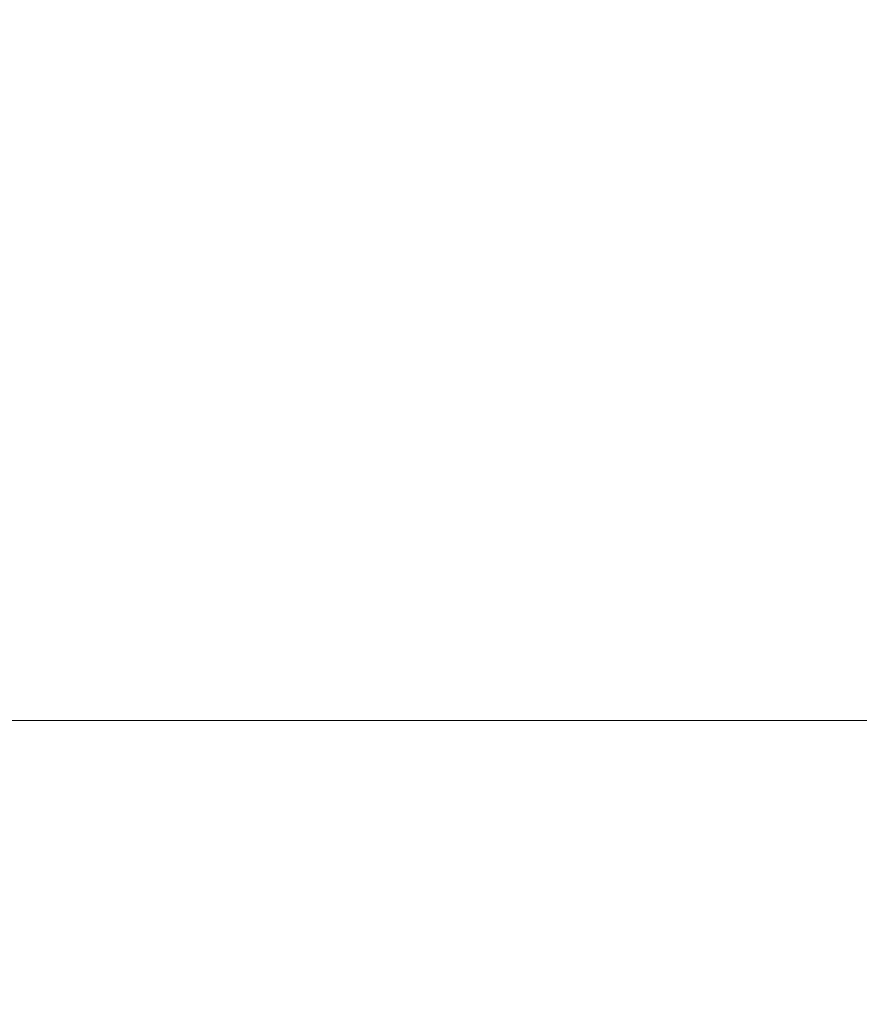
# Model space of a CAD drawing. Header units: millimetres. Extents: x -75 to 75, y -113 to 90.
# Tile 73 of 256: x -17.9557 to -17.9083, y -23.9976 to -23.9419. Entities that reach past the tile are written whole.
import ezdxf

# ---------------------------------------------------------------- set-up
doc = ezdxf.new("R2010")
doc.units = ezdxf.units.MM
doc.layers.add('M-520-M_DRAINAGE_FW', color=2, linetype='Continuous', lineweight=30)

# ---------------------------------------------------------------- blocks, each defined once
blk = doc.blocks.new('FFAS1321-609500BF0 - Acacia Evolution Concealed Bath _ Shower Mixer with U-box-3507-3D View 1')
at = {"layer": 'M-520-M_DRAINAGE_FW', "lineweight": 9}
mesh = blk.add_polyface(dxfattribs=at)
corners = [(21.999999, -23.981521, 37.573849), (-21.999999, -23.981521, 37.573849), (-21.999999, -14.022454, 42.21784), (-21.79886, -12.23729, 43.050275), (-21.205526, -10.541643, 43.84097), (-20.249752, -9.020537, 44.550269), (-18.979464, -7.750249, 45.142616), (-17.458358, -6.794474, 45.588301), (-15.762711, -6.201141, 45.864978), (-13.977547, -6.000002, 45.958768), (13.987435, -6.000002, 45.958768), (15.770398, -6.200893, 45.865092), (17.463956, -6.793495, 45.58876), (18.983187, -7.748091, 45.143624), (20.251909, -9.016814, 44.552009), (21.206507, -10.536045, 43.843577), (21.799108, -12.229603, 43.053858), (21.999999, -14.012566, 42.22245)]
mesh.append_faces([[corners[k] for k in face] for face in [(12, 10, 11)]], dxfattribs={"vtx0": -1})
mesh.append_faces([[corners[k] for k in face] for face in [(14, 10, 13), (17, 10, 16), (0, 10, 17), (2, 9, 1)]], dxfattribs={"vtx0": -1, "vtx1": -1})
mesh.append_faces([[corners[k] for k in face] for face in [(10, 12, 13), (10, 14, 15), (9, 6, 7), (9, 3, 4), (9, 4, 5)]], dxfattribs={"vtx0": -1, "vtx2": -1})
mesh.append_faces([[corners[k] for k in face] for face in [(15, 16, 10), (5, 6, 9), (2, 3, 9)]], dxfattribs={"vtx1": -1, "vtx2": -1})
mesh.append_faces([[corners[k] for k in face] for face in [(9, 10, 0, 1)]], dxfattribs={"vtx1": -1, "vtx3": -1})
mesh.append_faces([[corners[k] for k in face] for face in [(7, 8, 9)]], dxfattribs={"vtx2": -1})
mesh = blk.add_polyface(dxfattribs=at)
corners = [(21.999999, -32.433885, 35.700006), (-21.999999, -32.433885, 35.700006), (-21.999999, -28.105093, 36.174086), (-21.999999, -23.981521, 37.573849), (21.999999, -23.981521, 37.573849), (21.999999, -28.105093, 36.174086)]
mesh.append_faces([[corners[k] for k in face] for face in [(2, 3, 4, 5), (5, 0, 1, 2)]], dxfattribs={"vtx3": -1})

msp = doc.modelspace()

# ---------------------------------------------------------------- block references
at = {"layer": 'M-520-M_DRAINAGE_FW', "lineweight": 9}
msp.add_blockref('FFAS1321-609500BF0 - Acacia Evolution Concealed Bath _ Shower Mixer with U-box-3507-3D View 1', (0, 0), dxfattribs=at)

doc.saveas('drawing.dxf')
